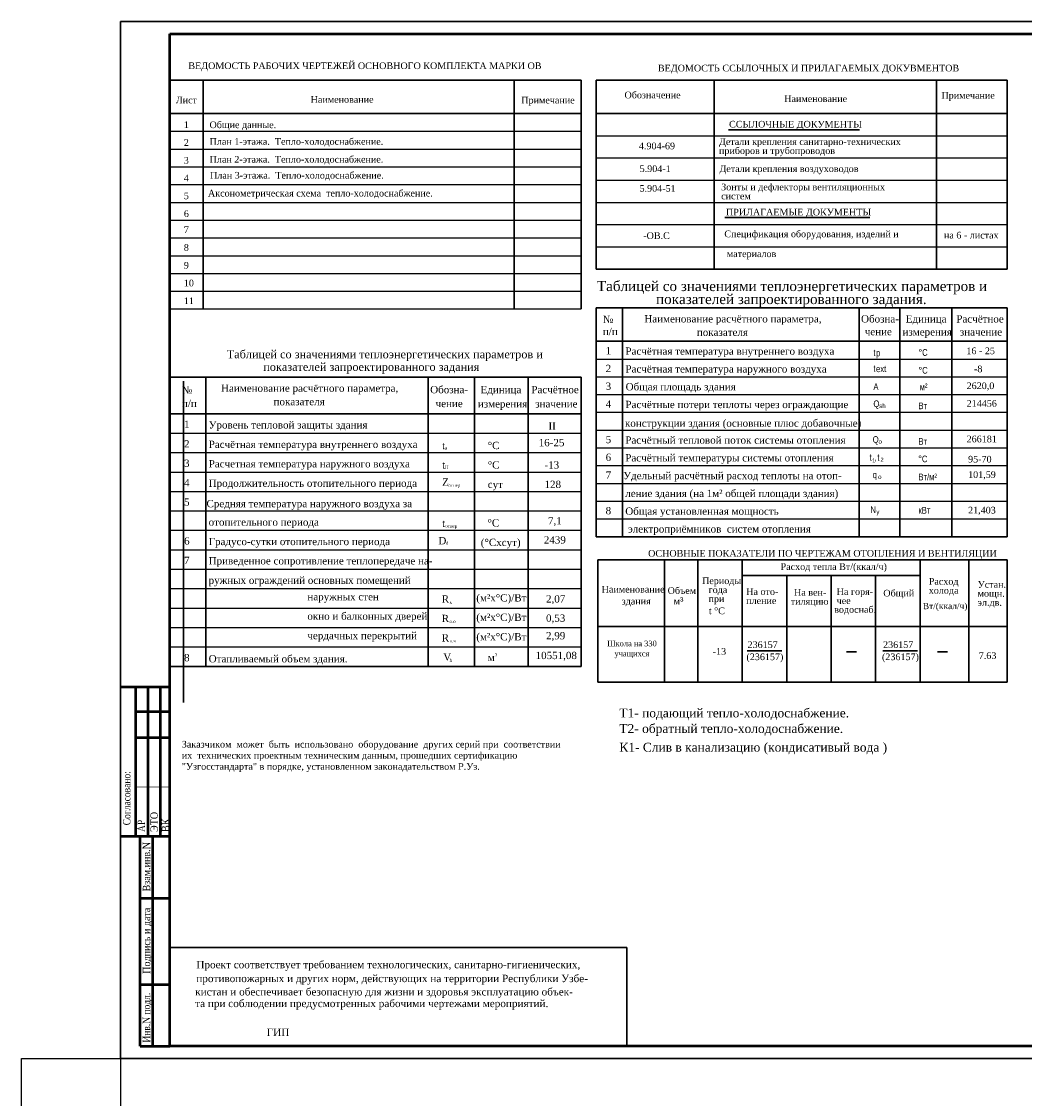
# Model space of a CAD drawing. Header units: inches. Extents: x 8001 to 766003, y -84601 to 563258.
# Tile 115 of 169: x 185097 to 225702, y 519640 to 563258. Entities that reach past the tile are written whole.
import ezdxf

# ---------------------------------------------------------------- set-up
doc = ezdxf.new("R2010")
doc.units = ezdxf.units.IN
doc.header["$MEASUREMENT"] = 0
for name, color, linetype, lineweight in [('Farmat', 7, 'Continuous', 30), ('text', 250, 'Continuous', 40), ('Text 1', 172, 'Continuous', 25), ('ОКНА', 142, 'Continuous', 35), ('Осн.л.', 7, 'Continuous', 50), ('ПЛАН', 250, 'Continuous', 30), ('ТАБЛ', 7, 'Continuous', 35), ('текст', 7, 'Continuous', 25)]:
    doc.layers.add(name, color=color, linetype=linetype, lineweight=lineweight)
doc.layers.add('Text1', color=7, linetype='Continuous', lineweight=30, true_color=0x2216ca)
doc.layers.add('размер', color=7, linetype='Continuous')
doc.styles.add('seviyorum', font='times.ttf')
doc.styles.add('stile1', font='ARIALN.TTF')
doc.styles.add('TIMES', font='times.ttf')
doc.styles.add('TIMES NEW', font='times.ttf')
doc.styles.add('Times New Roman', font='times.ttf', dxfattribs={"height": 300})

msp = doc.modelspace()

# ---------------------------------------------------------------- linework, layer by layer
at = {"color": 0, "lineweight": 30}
for p, q in [((191105.77, 560884.888), (207755.77, 560884.888)), ((192455.77, 560884.888), (192455.77, 551614.888)), ((205036.887, 560884.888), (205036.887, 551614.888)), ((207755.77, 560884.888), (207755.77, 551614.888)), ((208355.805, 560884.888), (208355.805, 553234.888)), ((208355.805, 560884.888), (225005.805, 560884.888)), ((213137.801, 560884.888), (213137.801, 553234.888)), ((222137.801, 560884.888), (222137.801, 553234.888)), ((225005.805, 560884.888), (225005.805, 553234.888)), ((191105.77, 559534.888), (207755.77, 559534.888)), ((208355.805, 559534.888), (225005.805, 559534.888)), ((213718.405, 558868.215), (219025.658, 558868.215)), ((213574.906, 555320.107), (219440.009, 555320.107)), ((208355.805, 553234.888), (225005.805, 553234.888)), ((208427.805, 541455.59), (225005.805, 541455.59)), ((208427.805, 541455.59), (208427.805, 536505.59)), ((211127.805, 541455.59), (211127.805, 536505.59)), ((212477.805, 541455.59), (212477.805, 536505.59)), ((214277.805, 541455.59), (214277.805, 536505.59)), ((221477.805, 541455.59), (221477.805, 536505.59)), ((223448.805, 541455.59), (223448.805, 536505.59)), ((225005.805, 541455.59), (225005.805, 536505.59)), ((214277.805, 540825.59), (221477.805, 540825.59)), ((216077.805, 540825.59), (216077.805, 536505.59)), ((217877.805, 540825.59), (217877.805, 536505.59)), ((219677.805, 540825.59), (219677.805, 536505.59)), ((208427.805, 538755.59), (225005.805, 538755.59)), ((218495.454, 537728.033), (218899.726, 537728.033)), ((222179.736, 537728.033), (222584.008, 537728.033)), ((208427.805, 536505.59), (225005.805, 536505.59))]:
    msp.add_line(p, q, dxfattribs=at)
at = {"color": 0, "lineweight": 25}
for p, q in [((191105.77, 558814.888), (207755.77, 558814.888)), ((208355.805, 558634.888), (225005.805, 558634.888)), ((191105.77, 558094.888), (207755.77, 558094.888)), ((208355.805, 557734.888), (225005.805, 557734.888)), ((191105.77, 557374.888), (207755.77, 557374.888)), ((191105.77, 556654.888), (207755.77, 556654.888)), ((208355.805, 556834.888), (225005.805, 556834.888)), ((191105.77, 555934.888), (207755.77, 555934.888)), ((208355.805, 555934.888), (225005.805, 555934.888)), ((191105.77, 555214.888), (207755.77, 555214.888)), ((208355.805, 555034.888), (225005.805, 555034.888)), ((191105.77, 554494.888), (207755.77, 554494.888)), ((208355.805, 554134.888), (225005.805, 554134.888)), ((191105.77, 553774.888), (207755.77, 553774.888)), ((191105.77, 553054.888), (207755.77, 553054.888)), ((191105.77, 552334.888), (207755.77, 552334.888)), ((191105.77, 551614.888), (207755.77, 551614.888))]:
    msp.add_line(p, q, dxfattribs=at)
at = {"color": 0, "lineweight": 30, "ltscale": 40}
for p, q in [((208355.805, 551659.628), (225005.805, 551659.628)), ((208355.805, 551659.628), (208355.805, 542389.628)), ((209434.503, 551659.628), (209434.503, 542389.628)), ((219011.805, 551659.628), (219011.805, 542389.628)), ((220649.805, 551659.628), (220649.805, 542389.628)), ((222755.805, 551659.628), (222755.805, 542389.628)), ((225005.805, 551659.628), (225005.805, 542389.628)), ((208355.805, 550309.628), (225005.805, 550309.628)), ((191093.057, 548850.556), (207755.77, 548850.556)), ((192558.017, 548850.556), (192558.017, 537139.171)), ((201557.411, 548850.556), (201557.411, 537139.171)), ((203432.786, 548850.556), (203432.786, 537139.171)), ((205605.161, 548850.556), (205605.161, 537139.171)), ((207755.77, 548850.556), (207755.77, 537139.171)), ((191657.492, 548689.198), (191657.492, 535676.548)), ((191093.057, 547374.331), (207755.77, 547374.331)), ((191093.057, 537139.171), (207755.77, 537139.171))]:
    msp.add_line(p, q, dxfattribs=at)
at = {"color": 0, "lineweight": 25, "ltscale": 100}
for p, q in [((208355.805, 549589.628), (225005.805, 549589.628)), ((208355.805, 548869.628), (225005.805, 548869.628)), ((208355.805, 548149.628), (225005.805, 548149.628)), ((208355.805, 547429.628), (225005.805, 547429.628)), ((191093.057, 546587.011), (207755.77, 546587.011)), ((208355.805, 546709.628), (225005.805, 546709.628)), ((191093.057, 545799.691), (207755.77, 545799.691)), ((208355.805, 545989.628), (225005.805, 545989.628)), ((208355.805, 545269.628), (225005.805, 545269.628)), ((191093.057, 545012.371), (207755.77, 545012.371)), ((208355.805, 544549.628), (225005.805, 544549.628)), ((208355.805, 544549.628), (225005.805, 544549.628)), ((191093.057, 544225.051), (207755.77, 544225.051)), ((208355.805, 543829.628), (225005.805, 543829.628)), ((191093.057, 543437.731), (207755.77, 543437.731)), ((208355.805, 543109.628), (225005.805, 543109.628)), ((191093.057, 542650.411), (207755.77, 542650.411)), ((191093.057, 541863.091), (207755.77, 541863.091)), ((191093.057, 541075.771), (207755.77, 541075.771)), ((191093.057, 541075.771), (207755.77, 541075.771)), ((191093.057, 540288.451), (207755.77, 540288.451)), ((191093.057, 539501.131), (207755.77, 539501.131)), ((191093.057, 538713.811), (207755.77, 538713.811)), ((191093.057, 537926.491), (207755.77, 537926.491))]:
    msp.add_line(p, q, dxfattribs=at)
at = {"color": 0, "lineweight": 30, "ltscale": 100}
msp.add_line((208355.805, 542389.628), (225005.805, 542389.628), dxfattribs=at)
at = {"color": 0, "lineweight": 40, "const_width": 35}
msp.add_lwpolyline([(189706.796, 532257.536), (191089.339, 532257.536)], dxfattribs=at)
msp.add_lwpolyline([(185097.148, 521257.536), (189105.77, 521257.536), (189105.77, 517715.711), (185097.148, 517715.711)], close=True)
at = {"layer": 'Farmat', "color": 0, "linetype": 'ByBlock', "lineweight": 30}
for p, q in [((209605.77, 525757.536), (191105.77, 525757.536)), ((209605.77, 521757.536), (209605.77, 525757.536))]:
    msp.add_line(p, q, dxfattribs=at)
at = {"layer": 'ОКНА', "color": 0, "lineweight": 50}
for p, q in [((189105.77, 536317.536), (191105.77, 536317.536)), ((189706.796, 536317.536), (189706.796, 530257.536)), ((190206.796, 536317.536), (190206.796, 530257.536)), ((190706.796, 536317.536), (190706.796, 530257.536)), ((189105.77, 530257.536), (191105.77, 530257.536)), ((189905.77, 521757.536), (189905.77, 530257.536)), ((189905.77, 530257.536), (191105.77, 530257.536)), ((190405.77, 530257.536), (190405.77, 521757.536)), ((189905.77, 527757.536), (191105.77, 527757.536)), ((189905.77, 524257.536), (191105.77, 524257.536)), ((189905.77, 521757.536), (191105.77, 521757.536))]:
    msp.add_line(p, q, dxfattribs=at)
at = {"layer": 'ОКНА', "color": 0, "lineweight": 50, "const_width": 35}
msp.add_lwpolyline([(189105.77, 536317.536), (191105.77, 536317.536)], dxfattribs=at)
at = {"layer": 'ОКНА', "color": 0, "lineweight": 50}
for points in [[(189706.796, 535317.536), (191089.339, 535317.536)], [(189706.796, 534257.536), (191089.339, 534257.536)]]:
    msp.add_lwpolyline(points, dxfattribs=at)
at = {"layer": 'Осн.л.', "color": 0, "lineweight": 30}
for p, q in [((214480.95, 537764.179), (215884.713, 537764.179)), ((219968.531, 537764.179), (221372.295, 537764.179))]:
    msp.add_line(p, q, dxfattribs=at)
at = {"layer": 'ПЛАН', "color": 0}
msp.add_lwpolyline([(189105.77, 563257.536), (248505.77, 563257.536), (248505.77, 521257.536), (189105.77, 521257.536)], close=True, dxfattribs=at)
at = {"layer": 'ПЛАН', "color": 0, "lineweight": 50}
msp.add_lwpolyline([(191105.77, 562757.536), (248005.77, 562757.536), (248005.77, 521757.536), (191105.77, 521757.536)], close=True, dxfattribs=at)

# ---------------------------------------------------------------- texts
at = {"color": 0, "lineweight": 30, "style": 'TIMES'}
for s, p in [('ВЕДОМОСТЬ РАБОЧИХ ЧЕРТЕЖЕЙ ОСНОВНОГО КОМПЛЕКТА МАРКИ ОВ', (191850.266, 561332.196)), ('ВЕДОМОСТЬ ССЫЛОЧНЫХ И ПРИЛАГАЕМЫХ ДОКУВМЕНТОВ', (210862.811, 561238.024)), ('Лист', (191344.919, 559944.364)), ('Наименование', (196802.408, 559966.592)), ('Примечание', (205330.964, 559939.338)), ('Обозначение', (209509.089, 560147.868)), ('Наименование', (215977.141, 559997.722)), ('Примечание', (222340.49, 560132.934)), ('1', (191667.446, 558942.565)), ('ССЫЛОЧНЫЕ ДОКУМЕНТЫ', (213741.608, 558965.243)), ('2', (191667.446, 558222.565)), ('План 1-этажа.  Тепло-холодоснабжение. ', (192712.648, 558264.343)), ('4.904-69', (210092.871, 558084.475)), ('Детали крепления санитарно-технических', (213335.396, 558257.151)), ('приборов и трубопроводов', (213335.396, 557892.865)), ('3', (191667.446, 557502.565)), ('План 2-этажа.  Тепло-холодоснабжение. ', (192712.648, 557544.343)), ('5.904-1', (210122.014, 557161.891)), ('Детали крепления воздуховодов', (213353.241, 557161.891)), ('4', (191667.446, 556782.565)), ('5.904-51', (210117.921, 556362.348)), ('Зонты и дефлекторы вентиляционных', (213422.788, 556421.793)), ('5', (191667.446, 556062.565)), ('систем', (213422.788, 556057.507)), ('6', (191667.446, 555342.565)), ('ПРИЛАГАЕМЫЕ ДОКУМЕНТЫ', (213617.744, 555404.696)), ('7', (191667.446, 554690.74)), ('Спецификация оборудования, изделий и ', (213550.701, 554522.296)), ('-OB.C', (210267.895, 554451.215)), ('на 6 - листах', (222443.825, 554470.758)), ('8', (191667.446, 553970.74)), ('9', (191667.446, 553250.74)), (' материалов', (213550.701, 553716.12)), ('10', (191667.446, 552530.74)), ('11', (191667.446, 551810.74))]:
    msp.add_text(s, height=270, dxfattribs=at).set_placement(p)
at = {"color": 0, "lineweight": 30, "style": 'seviyorum'}
for s, width, p in [('Согласовано:', 0.85, (189504.322, 530703.847)), ('АР', 0.85, (190094.134, 530433.558)), ('ЭТО', 0.9, (190614.913, 530433.558)), ('ВК', 0.9, (191073.226, 530433.558))]:
    msp.add_text(s, height=300, rotation=90, dxfattribs=dict(at, width=width)).set_placement(p)
at = {"color": 0, "insert": (192706.317, 559209.493), "char_height": 270, "width": 5974.7504, "attachment_point": 1, "style": 'TIMES'}
msp.add_mtext('Общие данные.', dxfattribs=at)
at = {"char_height": 360, "attachment_point": 1, "style": 'seviyorum'}
for s, insert, width in [('T1- подающий тепло-{\\C0;холодоснабжение.}', (209301.128, 535433.821), 12243.95107), ('T2- обратный тепло-{\\C0;холодоснабжение.}', (209301.128, 534802.88), 12243.95107), ('К1-{\\C256;\\c0; Слив в канализацию (кондисативый вода )}', (209301.128, 534045.505), 15019.93554)]:
    msp.add_mtext(s, dxfattribs=dict(at, insert=insert, width=width))
at = {"layer": 'text', "color": 0}
for s, height, style, p in [('№', 295.245, 'TIMES', (208633.005, 551045.828)), ('Наименование расчётного параметра, ', 295.245, 'TIMES', (210311.293, 551070.09)), ('Обозна-', 295.245, 'TIMES', (219086.505, 551067.428)), ('Единица ', 295.245, 'TIMES', (220896.405, 551067.428)), ('Расчётное', 295.245, 'TIMES', (222943.005, 551067.428)), ('п/п', 295.245, 'TIMES', (208633.005, 550556.228)), (' показателя', 295.245, 'TIMES', (212327.277, 550525.068)), ('чение', 295.245, 'TIMES', (219236.805, 550551.728)), ('измерения', 295.245, 'TIMES', (220765.005, 550540.028)), ('значение', 295.245, 'TIMES', (223087.905, 550540.028)), ('1', 295.245, 'TIMES', (208746.405, 549780.428)), ('2', 295.245, 'TIMES', (208746.405, 549060.428)), ('№', 295.245, 'TIMES', (191593.005, 548179.366)), ('Наименование расчётного параметра, ', 295.245, 'TIMES', (193173.808, 548261.018)), ('Обозна-', 295.245, 'TIMES', (201642.133, 548202.985)), ('Единица ', 295.245, 'TIMES', (203679.907, 548202.985)), ('Расчётное', 295.245, 'TIMES', (205738.051, 548202.985)), ('3', 295.245, 'TIMES', (208746.405, 548340.428)), ('п/п', 295.245, 'TIMES', (191593.005, 547643.988)), (' показателя', 295.245, 'TIMES', (195189.791, 547715.996)), ('чение', 295.245, 'TIMES', (201862.097, 547639.067)), ('измерения', 295.245, 'TIMES', (203572.222, 547626.273)), ('значение', 295.245, 'TIMES', (205896.499, 547626.273)), ('4', 295.245, 'TIMES', (208746.405, 547620.428)), ('1', 295.245, 'TIMES', (191677.642, 546795.651)), ('Уровень тепловой защиты здания ', 295.245, 'TIMES', (192673.602, 546773.999)), ('II', 295.245, 'TIMES', (206432.232, 546726.76)), ('конструкции здания (основные плюс добавочные)', 295.245, 'TIMES', (209528.266, 546844.628)), ('2', 295.245, 'TIMES', (191677.642, 546008.331)), ('Расчётная температура внутреннего воздуха', 295.245, 'TIMES', (192673.602, 545986.679)), ('t', 295.245, 'TIMES', (202122.961, 545939.44)), ('%%DС', 295.245, 'TIMES', (203971.857, 545939.44)), ('16-25', 295.245, 'TIMES', (206036.232, 546056.44)), ('5', 295.245, 'TIMES', (208746.405, 546180.428)), ('Расчётный тепловой поток системы отопления', 295.245, 'TIMES', (209540.205, 546160.628)), ('в', 131.22, 'TIMES', (202239.832, 545921.697)), ('6', 295.245, 'TIMES', (208746.405, 545460.428)), ('Расчётный температуры системы отопления ', 295.245, 'TIMES', (209540.205, 545440.628)), ('3', 295.245, 'TIMES', (191677.642, 545221.011)), ('Расчетная температура наружного воздуха', 295.245, 'TIMES', (192673.602, 545199.359)), ('t', 295.245, 'TIMES', (202122.961, 545152.12)), ('H', 131.22, 'TIMES', (202239.832, 545134.377)), ('%%DС', 295.245, 'TIMES', (203971.857, 545152.12)), ('-13', 295.245, 'TIMES', (206271.653, 545152.12)), ('7', 295.245, 'TIMES', (208746.405, 544740.428)), ('Удельный расчётный расход теплоты на отоп-', 295.245, 'TIMES', (209459.205, 544720.628)), ('4', 295.245, 'TIMES', (191677.642, 544433.691)), ('Продолжительность отопительного периода ', 295.245, 'TIMES', (192673.602, 544412.039)), ('Z', 295.245, 'TIMES', (202122.961, 544455.308)), ('отпер', 131.22, 'TIMES', (202378.98, 544414.094)), ('сут', 295.245, 'TIMES', (203971.857, 544364.8)), ('128', 295.245, 'TIMES', (206271.653, 544364.8)), ('ление здания (на 1м² общей площади здания)', 295.245, 'TIMES', (209540.205, 544000.628)), ('5', 295.245, 'TIMES', (191677.642, 543646.371)), ('Средняя температура наружного воздуха за ', 295.245, 'TIMES', (192585.029, 543585.353)), ('8', 295.245, 'TIMES', (208746.405, 543300.428)), ('Общая установленная мощность ', 295.245, 'TIMES', (209540.205, 543280.628)), ('отопительного периода ', 295.245, 'TIMES', (192673.602, 542837.399)), ('t', 295.245, 'TIMES', (202122.961, 542790.16)), ('%%DС', 295.245, 'TIMES', (203961.031, 542801.97)), ('7,1', 295.245, 'TIMES', (206410.521, 542888.161)), ('отпер', 131.22, 'TIMES', (202253.864, 542763.453)), (' электроприёмников  систем отопления', 295.245, 'TIMES', (209540.205, 542560.628)), ('6', 295.245, 'TIMES', (191677.642, 542071.731)), ('Градусо-сутки отопительного периода ', 295.245, 'TIMES', (192673.602, 542050.079)), ('D', 295.245, 'TIMES', (201975.193, 542083.212)), ('d', 131.22, 'TIMES', (202273.662, 542065.469)), ('(%%DСxсут)', 295.245, 'TIMES', (203691.131, 542014.65)), ('2439', 295.245, 'TIMES', (206241.812, 542115.091)), ('7', 295.245, 'TIMES', (191677.642, 541284.411)), ('Приведенное сопротивление теплопередаче на-', 295.245, 'TIMES', (192673.602, 541268.98)), ('ружных ограждений основных помещений', 295.245, 'TIMES', (192673.602, 540481.66)), ('наружных стен ', 295.245, 'TIMES', (196670.612, 539815.549)), ('R', 295.245, 'TIMES', (202110.193, 539721.252)), ('(м²х%%DС)/Вт', 295.245, 'TIMES', (203509.094, 539768.31)), ('2,07', 295.245, 'TIMES', (206331.56, 539725.928)), ('к', 131.22, 'TIMES', (202424.24, 539683.692)), ('окно и балконных дверей ', 295.245, 'TIMES', (196670.612, 539028.229)), ('R', 295.245, 'TIMES', (202110.193, 538933.932)), ('(м²х%%DС)/Вт', 295.245, 'TIMES', (203509.094, 538980.99)), ('0,53', 295.245, 'TIMES', (206331.56, 538945.34)), ('о.о', 131.22, 'TIMES', (202424.24, 538896.372)), ('чердачных перекрытий ', 295.245, 'TIMES', (196670.612, 538240.909)), ('R', 295.245, 'TIMES', (202110.193, 538146.612)), ('(м²х%%DС)/Вт', 295.245, 'TIMES', (203509.094, 538193.67)), ('2,99', 295.245, 'TIMES', (206331.56, 538236.752)), ('п.ч', 131.22, 'TIMES', (202424.24, 538109.052)), ('8 ', 295.245, 'TIMES', (191677.642, 537347.811)), ('Отапливаемый объем здания.', 295.245, 'TIMES', (192673.602, 537302.846)), ('V', 295.245, 'TIMES', (202170.386, 537377.241)), ('h', 131.22, 'TIMES', (202424.24, 537321.732)), ('м', 295.245, 'TIMES', (203971.857, 537353.951)), ('3', 131.22, 'TIMES', (204257.857, 537544.467)), ('10551,08', 295.245, 'TIMES', (205909.849, 537435.357)), ('Проект соответствует требованием технологических, санитарно-гигиенических,', 300, 'seviyorum', (192174.644, 524912.765)), ('противопожарных и других норм, действующих на территории Республики Узбе-', 300, 'seviyorum', (192174.644, 524351.158)), ('кистан и обеспечивает безопасную для жизни и здоровья эксплуатацию объек-', 300, 'seviyorum', (192129.674, 523812.014)), ('та при соблюдении предусмотренных рабочими чертежами мероприятий.', 300, 'seviyorum', (192129.674, 523340.264)), ('ГИП', 300, 'TIMES NEW', (195022.429, 522169.205))]:
    msp.add_text(s, height=height, dxfattribs=dict(at, style=style)).set_placement(p)
at = {"layer": 'text', "color": 0, "char_height": 295.245, "attachment_point": 1, "style": 'TIMES'}
for s, insert, width in [('Расчётная температура внутреннего воздуха', (209547.442, 550055.873), 8309.69181), ('Расчётная температура наружного воздуха', (209547.442, 549335.873), 8004.19945), ('Общая площадь здания', (209555.531, 548615.873), 4379.36568), ('Расчётные потери теплоты через ограждающие', (209547.442, 547895.873), 8864.62682)]:
    msp.add_mtext(s, dxfattribs=dict(at, insert=insert, width=width))
at = {"layer": 'Text 1', "color": 0}
for s, height, style, p in [('16 - 25', 270, 'TIMES NEW', (223351.302, 549785.369)), ('t', 270, 'stile1', (219586.676, 549717.428)), ('р', 270, 'stile1', (219693.554, 549701.202)), ('%%DС', 270, 'stile1', (221410.305, 549717.428)), ('t', 270, 'stile1', (219586.676, 549075.615)), ('ехt', 270, 'stile1', (219693.554, 549059.389)), ('%%DС', 270, 'stile1', (221410.305, 548997.428)), ('-8', 270, 'TIMES NEW', (223660.305, 549053.335)), ('А', 270, 'stile1', (219586.676, 548334.416)), ('м²', 270, 'stile1', (221459.608, 548326.732)), ('Q', 270, 'stile1', (219586.676, 547640.198)), ('sh', 180, 'stile1', (219820.804, 547602.508)), ('Вт', 270, 'stile1', (221410.305, 547557.428)), ('Q', 270, 'stile1', (219559.676, 546193.711)), ('о', 180, 'stile1', (219793.804, 546156.021)), ('Вт', 270, 'stile1', (221410.305, 546117.428)), ('t', 270, 'stile1', (219433.543, 545470.927)), ('t', 270, 'stile1', (219743.132, 545470.927)), ('%%DС', 270, 'stile1', (221400.405, 545408.228)), ('1', 162, 'stile1', (219540.421, 545400.048)), (',', 270, 'stile1', (219637.692, 545477.105)), ('2', 162, 'stile1', (219875.457, 545429.254)), ('q', 270, 'stile1', (219558.544, 544766.522)), ('о', 180, 'stile1', (219776.553, 544728.832)), ('Вт/м²', 270, 'stile1', (221410.305, 544677.428)), ('N', 270, 'stile1', (219468.544, 543348.662)), ('кВт', 270, 'stile1', (221410.305, 543327.364)), ('y', 180, 'stile1', (219706.677, 543310.972))]:
    msp.add_text(s, height=height, dxfattribs=dict(at, style=style)).set_placement(p)
at = {"layer": 'Text1', "color": 0, "style": 'seviyorum'}
for s, height, p in [('План 3-этажа.  Тепло-холодоснабжение. ', 270, (192729.755, 556897.612)), ('Аксонометрическая схема  тепло-холодоснабжение. ', 270, (192644.56, 556171.162)), ('Таблицей со значениями теплоэнергетических параметров и ', 405, (208391.609, 552341.332)), (' показателей запроектированного задания. ', 405, (210634.129, 551814.761)), ('2620,0', 270, (223361.229, 548370.001)), ('214456', 270, (223361.229, 547656.467)), ('266181', 270, (223361.229, 546216.467)), ('95-70', 270, (223420.005, 545397.428)), ('101,59', 270, (223420.005, 544773.543)), ('21,403', 270, (223420.005, 543333.543)), ('-13', 270, (213080.371, 537612.131)), ('236157', 270, (214490.188, 537884.9)), ('236157', 270, (219977.77, 537884.9)), ('(236157)', 270, (214446.182, 537392.678)), ('(236157)', 270, (219933.764, 537392.678)), ('7.63', 270, (223852.979, 537443.49))]:
    msp.add_text(s, height=height, dxfattribs=at).set_placement(p)
at = {"layer": 'размер', "color": 0, "insert": (209810.84, 538181.501), "char_height": 225, "width": 2427.82233, "attachment_point": 2, "line_spacing_factor": 1.096054, "style": 'seviyorum'}
msp.add_mtext('Школа на 330 учащихся', dxfattribs=at)
at = {"layer": 'ТАБЛ', "color": 0, "linetype": 'Continuous', "ltscale": 100, "insert": (191585.187, 534122.963), "char_height": 270, "attachment_point": 1, "style": 'Times New Roman'}
msp.add_mtext_dynamic_manual_height_columns('Заказчиком  может  быть  использовано  оборудование  других серий при  соответствии  их  технических проектным техническим данным, прошедших сертификацию "Узгосстандарта" в порядке, установленном законадательством Р.Уз.               ', width=15771.63918, gutter_width=13.5, heights=[0], dxfattribs=at)
at = {"layer": 'текст', "color": 0, "lineweight": 25, "style": 'seviyorum'}
for s, height, p in [('Таблицей со значениями теплоэнергетических параметров и ', 328.05, (193404.049, 549618.512)), (' показателей запроектированного задания ', 328.05, (194759.02, 549108.59)), ('ОСНОВНЫЕ ПОКАЗАТЕЛИ ПО ЧЕРТЕЖАМ ОТОПЛЕНИЯ И ВЕНТИЛЯЦИИ', 270, (210464.624, 541583.205)), ('Расход тепла Вт/(ккал/ч)', 270, (215828.745, 541045.11)), ('Периоды', 270, (212650.189, 540472.404)), ('Расход', 270, (221827.905, 540449.453)), ('Устан.', 270, (223805.814, 540323.302)), ('Наименование', 270, (208583.729, 540131.12)), ('Объем', 270, (211255.574, 540076.997)), ('года ', 270, (212912.477, 540108.119)), ('На ото-', 270, (214436.933, 540032.474)), ('На вен-', 270, (216372.916, 540005.069)), ('На горя-', 270, (218098.958, 540032.474)), ('Общий', 270, (219986.964, 539972.831)), ('холода', 270, (221827.905, 540085.167)), ('мощн.', 270, (223805.814, 539959.017)), ('здания', 270, (209395.631, 539646.775)), ('при', 270, (212912.477, 539743.833)), ('пление', 270, (214436.933, 539668.188)), ('тиляцию', 270, (216239.418, 539640.784)), ('водоснаб.', 270, (217997.865, 539309.154)), ('чее', 270, (218098.958, 539668.188)), ('Вт/(ккал/ч)', 252, (221586.827, 539457.652)), ('эл.дв.', 270, (223805.814, 539594.731)), ('t %%DC', 270, (212922.895, 539255.361))]:
    msp.add_text(s, height=height, dxfattribs=at).set_placement(p)
for s, width, p in [('Взам.инв.N', 0.9, (190305.77, 528024.741)), ('Подпись и дата', 0.9, (190305.77, 524688.175)), ('Инв.N подл.', 0.85, (190305.77, 521902.036))]:
    msp.add_text(s, height=300, rotation=90, dxfattribs=dict(at, width=width)).set_placement(p)
at = {"layer": 'текст', "color": 0, "lineweight": 25, "insert": (211697.45, 539795.432), "char_height": 270, "width": 6299.892, "attachment_point": 5, "style": 'seviyorum'}
msp.add_mtext('м{\\fArial|b0|i0|c204|p34;\\H1.0833x;³}', dxfattribs=at)

doc.saveas('drawing.dxf')
